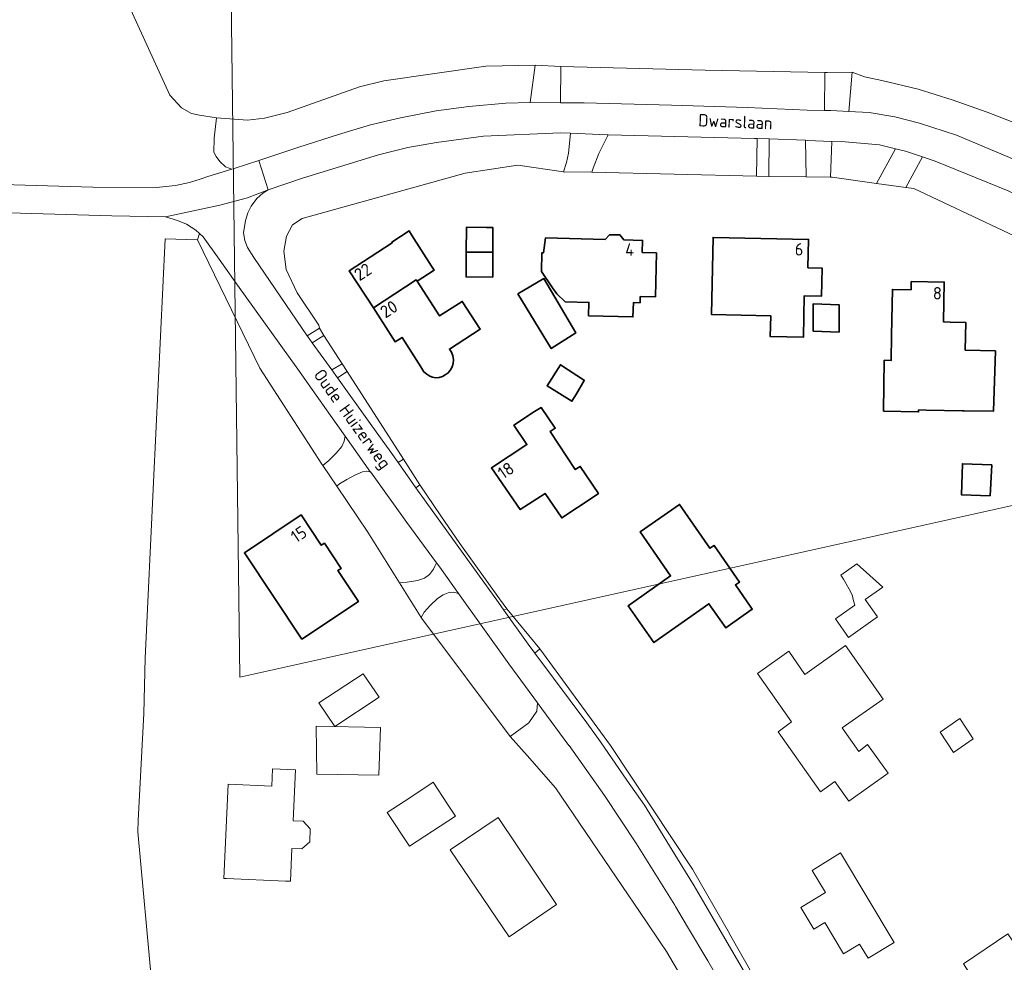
# Model space of a CAD drawing. Header units: metres. Extents: x 140853 to 145288, y 474558 to 480269.
# Tile 153 of 256: x 144736 to 144879, y 476792 to 476928. Entities that reach past the tile are written whole.
import ezdxf
from ezdxf.enums import TextEntityAlignment as Align

# ---------------------------------------------------------------- set-up
doc = ezdxf.new("R2010")
doc.units = ezdxf.units.M
doc.header["$MEASUREMENT"] = 0
for name, color, linetype, lineweight in [('B-WE-GR-GRAS_KRUIDENRIJK-G', 80, 'Continuous', 18), ('B-WE-IE-TERREINAFSCHEIDING_KUNSTMATIG_HEKWERK-G', 20, 'IE-TERREINAFSCHEIDING-KUNSTMATIG', 18), ('B-WE-OG-BEBOUWING-G', 7, 'Continuous', 35), ('B-WE-OG-BEBOUWING_HUISNUMMER-T18', 10, 'Continuous', 18), ('B-WE-OG-BEBOUWING_STRAATNAAM-T18', 10, 'Continuous', 18), ('B-WE-OG-HULPLIJN-G', 50, 'Continuous', 18), ('B-WE-OG-TERREIN_ERF-G', 7, 'Continuous', 18), ('B-WE-VH-VERHARDING_BETONSTRAATSTEEN-G', 252, 'Continuous', 18), ('B-WE-VH-VERHARDING_HALFVERHARDING_GRIND-G', 252, 'Continuous', 18), ('B-WE-VH-VERHARDING_STRAATBAKSTEEN-G', 252, 'Continuous', 18), ('B-WE-VH-VERHARDING_TEGEL-G', 252, 'Continuous', 18)]:
    doc.layers.add(name, color=color, linetype=linetype, lineweight=lineweight)
doc.styles.add('NLCS-ISO', font='txt')
doc.linetypes.add('IE-TERREINAFSCHEIDING-KUNSTMATIG', pattern='A,4,[82,NLCS.shx,S=0.75,R=90,X=0,Y=0],4,-2', length=10)

msp = doc.modelspace()

# ---------------------------------------------------------------- linework, layer by layer
at = {"layer": 'B-WE-GR-GRAS_KRUIDENRIJK-G', "ltscale": 0.2, "flags": 128}
for points in [[(144766.889, 476906.849), (144767.242, 476906.956), (144770.808, 476908.121), (144776.61, 476910.017), (144782.348, 476911.879), (144786.975, 476913.275), (144791.309, 476914.28), (144796.49, 476915.287), (144801.239, 476915.906), (144806.593, 476916.387), (144810.103, 476916.518), (144810.819, 476921.923), (144803.666, 476921.755), (144788.932, 476919.634), (144785.381, 476918.796), (144774.91, 476915.035), (144771.604, 476914.26), (144769.141, 476913.972), (144764.676, 476914.287), (144764.311, 476911.358), (144764.302, 476909.292), (144764.599, 476908.671), (144765.153, 476907.987), (144765.968, 476907.209), (144766.497, 476907), (144766.889, 476906.849)], [(144852.74, 476915.358), (144852.797, 476920.873), (144835.441, 476921.21), (144814.577, 476921.703), (144814.488, 476916.482), (144817.948, 476916.437), (144830.579, 476916.13), (144841.553, 476915.794), (144850.235, 476915.384), (144852.74, 476915.358)], [(144777.822, 476882.71), (144779.569, 476883.82), (144779.485, 476884.283), (144776.338, 476888.951), (144774.767, 476892.346), (144774.428, 476894.987), (144774.81, 476897.141), (144775.698, 476898.812), (144777.078, 476899.726), (144800.68, 476906.288), (144808.302, 476907.441), (144814.917, 476906.45), (144815.356, 476907.817), (144815.648, 476909.148), (144815.818, 476910.556), (144815.937, 476912.067), (144814.52, 476912.13), (144803.341, 476911.633), (144796.536, 476910.701), (144792.391, 476910.004), (144788.16, 476908.925), (144777.105, 476905.547), (144772.175, 476903.847), (144771.381, 476903.385), (144770.488, 476902.603), (144769.687, 476901.494), (144769.211, 476900.537), (144768.886, 476899.4), (144768.596, 476897.657), (144768.787, 476896.522), (144769.142, 476895.505), (144770.086, 476894.046), (144777.822, 476882.71)], [(144819.051, 476906.44), (144842.925, 476905.852), (144843.016, 476911.295), (144842.631, 476911.309), (144821.402, 476911.825), (144820.038, 476909.143), (144819.216, 476907.015), (144819.051, 476906.44)], [(144850.107, 476905.728), (144850.02, 476911.032), (144844.75, 476911.229), (144844.694, 476905.808), (144844.751, 476905.807), (144850.107, 476905.728)], [(144860.283, 476904.786), (144863.057, 476909.8), (144860.714, 476910.367), (144855.755, 476910.808), (144853.822, 476910.883), (144853.636, 476905.675), (144853.86, 476905.672), (144860.283, 476904.786)], [(144895.864, 476889.799), (144896.13, 476895.738), (144887.099, 476900.049), (144879.353, 476903.702), (144868.792, 476908.031), (144866.969, 476908.634), (144864.516, 476904.202), (144865.701, 476904.039), (144895.773, 476889.841), (144895.864, 476889.799)], [(144779.944, 476864.121), (144780.075, 476863.928), (144780.931, 476864.677), (144782.011, 476865.734), (144782.829, 476866.719), (144783.173, 476867.479), (144783.296, 476868.207), (144781.188, 476871.172), (144776.44, 476877.879), (144767.733, 476890.08), (144765.073, 476893.816), (144762.728, 476897.05), (144762.213, 476897.543), (144761.923, 476896.607), (144770.932, 476878.047), (144779.944, 476864.121)], [(144781.387, 476877.778), (144782.873, 476878.681), (144780.229, 476882.793), (144778.536, 476881.721), (144781.387, 476877.778)], [(144786.953, 476870.014), (144789.922, 476865.858), (144790.976, 476864.363), (144791.757, 476864.859), (144783.589, 476877.567), (144782.187, 476876.663), (144786.953, 476870.014)], [(144782.085, 476860.965), (144786.602, 476854.305), (144791.185, 476846.973), (144792.283, 476847.04), (144793.806, 476847.296), (144794.782, 476847.647), (144795.523, 476848.177), (144796.12, 476848.941), (144796.31, 476849.365), (144796.539, 476849.855), (144792.224, 476855.701), (144787.014, 476862.978), (144786.715, 476863.075), (144786.371, 476863.111), (144785.837, 476863.016), (144784.817, 476862.577), (144783.559, 476861.9), (144782.479, 476861.294), (144782.085, 476860.965)], [(144806.308, 476842.981), (144806.733, 476843.215), (144805.659, 476844.622), (144799.916, 476852.652), (144797.168, 476856.648), (144794.143, 476861.147), (144793.558, 476860.721), (144805.503, 476844.101), (144806.308, 476842.981)], [(144794.332, 476841.938), (144794.437, 476841.77), (144807.237, 476824.684), (144809.922, 476826.7), (144811.064, 476828.395), (144811.156, 476829.601), (144806.998, 476835.216), (144799.724, 476845.412), (144799.016, 476845.591), (144798.241, 476845.513), (144797.521, 476845.206), (144796.663, 476844.699), (144795.614, 476843.684), (144794.761, 476842.686), (144794.332, 476841.938)]]:
    msp.add_lwpolyline(points, close=True, dxfattribs=at)
msp.add_lwpolyline([(144881.527, 476913.074), (144876.345, 476915.111), (144871.266, 476916.881), (144866.302, 476918.421), (144861.062, 476919.715), (144858.538, 476920.24), (144856.755, 476920.902), (144856.288, 476915.209), (144859.249, 476915.05), (144862.927, 476914.411), (144866.54, 476913.493), (144871.864, 476911.779), (144881.412, 476907.764)], dxfattribs=at)
at = {"layer": 'B-WE-IE-TERREINAFSCHEIDING_KUNSTMATIG_HEKWERK-G', "ltscale": 0.2, "flags": 128}
msp.add_lwpolyline([(144853.159, 476920.866), (144856.755, 476920.902)], dxfattribs=at)
at = {"layer": 'B-WE-OG-BEBOUWING-G', "ltscale": 0.2, "flags": 128}
for points in [[(144787.39, 476886.761), (144793.617, 476890.817), (144793.744, 476890.621), (144796.187, 476892.209), (144795.798, 476892.824), (144792.941, 476897.348), (144792.589, 476897.906), (144790.085, 476896.267), (144790.133, 476896.195), (144783.898, 476892.135), (144787.39, 476886.761)], [(144800.853, 476894.848), (144804.705, 476894.819), (144804.717, 476898.401), (144803.801, 476898.41), (144800.87, 476898.447), (144800.853, 476894.848)], [(144828.426, 476894.731), (144826.353, 476894.788), (144826.401, 476896.533), (144823.695, 476896.606), (144823.087, 476897.322), (144821.593, 476897.342), (144820.994, 476896.682), (144812.35, 476896.922), (144812.037, 476894.75), (144811.805, 476894.757), (144811.738, 476892.052), (144813.359, 476889.67), (144813.977, 476888.792), (144815.173, 476887.649), (144818.621, 476887.549), (144818.569, 476885.637), (144825.008, 476885.459), (144825.065, 476887.539), (144826.031, 476887.512), (144826.055, 476888.406), (144828.249, 476888.345), (144828.426, 476894.731)], [(144844.955, 476885.64), (144844.893, 476882.616), (144849.699, 476882.517), (144849.822, 476888.53), (144852.328, 476888.479), (144852.411, 476892.539), (144850.363, 476892.581), (144850.447, 476896.677), (144836.605, 476896.961), (144836.376, 476885.815), (144844.955, 476885.64)], [(144804.705, 476894.819), (144800.853, 476894.848), (144800.836, 476891.249), (144804.692, 476891.238), (144804.705, 476894.819)], [(144798.948, 476879.6), (144798.918, 476879.828), (144798.709, 476880.36), (144798.418, 476880.801), (144802.881, 476883.7), (144800.282, 476887.717), (144796.993, 476885.606), (144793.744, 476890.621), (144793.617, 476890.817), (144787.39, 476886.761), (144790.57, 476881.868), (144791.561, 476882.491), (144794.251, 476878.237), (144794.7, 476877.53), (144795.117, 476877.148), (144795.579, 476876.886), (144795.945, 476876.753), (144796.436, 476876.662), (144796.911, 476876.703), (144797.41, 476876.844), (144797.81, 476877.069), (144798.235, 476877.385), (144798.56, 476877.784), (144798.801, 476878.224), (144798.951, 476878.698), (144798.993, 476879.263), (144798.948, 476879.6)], [(144808.335, 476888.818), (144813.162, 476880.874), (144816.727, 476883.134), (144812.086, 476891.019), (144808.335, 476888.818)], [(144861.289, 476871.796), (144866.379, 476871.707), (144866.384, 476872), (144867.48, 476871.98), (144867.5, 476871.98), (144872.77, 476871.84), (144872.99, 476871.84), (144877.23, 476871.79), (144877.51, 476880.53), (144873.149, 476880.65), (144873.222, 476884.659), (144870.97, 476884.716), (144870.004, 476884.74), (144870.107, 476890.493), (144865.317, 476890.584), (144865.292, 476889.395), (144862.595, 476889.434), (144862.479, 476882.805), (144862.416, 476879.164), (144861.418, 476879.181), (144861.289, 476871.796)], [(144851.091, 476883.399), (144854.876, 476883.26), (144854.871, 476887.215), (144851.111, 476887.35), (144851.091, 476883.399)], [(144816.806, 476874.326), (144817.952, 476876.238), (144817.959, 476876.249), (144814.501, 476878.539), (144812.56, 476875.495), (144816.167, 476873.26), (144816.806, 476874.326)], [(144819.223, 476859.354), (144819.996, 476859.886), (144817.367, 476863.806), (144816.646, 476863.365), (144813.016, 476868.881), (144813.752, 476869.333), (144811.714, 476872.332), (144810.738, 476871.777), (144807.766, 476869.802), (144809.652, 476866.979), (144804.5, 476863.59), (144808.67, 476857.554), (144812.279, 476859.895), (144814.686, 476856.354), (144819.223, 476859.354)], [(144876.99, 476864.02), (144872.73, 476864.2), (144872.58, 476859.71), (144876.75, 476859.57), (144876.99, 476864.02)], [(144840.956, 476842.208), (144842.298, 476843.139), (144842.098, 476843.447), (144839.85, 476846.646), (144840.45, 476847.062), (144836.763, 476852.375), (144836.146, 476851.96), (144831.757, 476858.318), (144826.069, 476854.319), (144830.464, 476847.963), (144824.325, 476843.608), (144828.038, 476838.311), (144836.019, 476843.919), (144838.479, 476840.44), (144840.956, 476842.208)], [(144777.018, 476838.803), (144785.238, 476844.262), (144782.268, 476848.734), (144782.723, 476849.036), (144780.292, 476852.697), (144779.848, 476852.402), (144776.94, 476856.782), (144768.708, 476851.316), (144777.018, 476838.803)]]:
    msp.add_lwpolyline(points, close=True, dxfattribs=at)
at = {"layer": 'B-WE-OG-HULPLIJN-G'}
msp.add_lwpolyline([(141484.938, 478467.493), (142922.898, 478740.923), (143043.789, 479141.528), (143928.198, 479351.369), (144042.725, 479840.999), (144698.079, 479872.794), (144672.627, 478988.916), (144742.617, 478639.181), (145060.75, 478225.858), (145035.298, 477659.922), (145054.388, 476896.862), (144768.066, 476833.275), (144755.342, 477825.251), (143616.428, 477755.303), (142541.14, 475313.514), (141510.39, 476108.367), (141014.104, 476776.044), (140988.652, 477462.798), (141421.313, 477755.303), (141484.938, 478467.493)], close=True, dxfattribs=at)
at = {"layer": 'B-WE-OG-TERREIN_ERF-G', "ltscale": 0.2, "flags": 128}
for points in [[(144734.223, 476969.356), (144757.89, 476917.568), (144759.609, 476915.748), (144761.045, 476914.928), (144762.202, 476914.68), (144764.676, 476914.287), (144769.141, 476913.972), (144771.604, 476914.26), (144774.91, 476915.035), (144785.381, 476918.796), (144788.932, 476919.634), (144803.666, 476921.755), (144810.819, 476921.923), (144814.577, 476921.703), (144835.441, 476921.21), (144852.797, 476920.873), (144852.944, 476920.87), (144853.159, 476920.866), (144856.755, 476920.902), (144858.538, 476920.24), (144861.062, 476919.715), (144866.302, 476918.421), (144871.266, 476916.881), (144876.345, 476915.111), (144881.527, 476913.074)], [(144895.773, 476889.841), (144865.701, 476904.039), (144864.516, 476904.202), (144860.283, 476904.786), (144853.86, 476905.672), (144853.636, 476905.675), (144850.107, 476905.728), (144844.751, 476905.807), (144844.694, 476905.808), (144842.925, 476905.852), (144819.051, 476906.44), (144818.829, 476906.445), (144815.091, 476906.424), (144814.917, 476906.45), (144808.302, 476907.441), (144800.68, 476906.288), (144777.078, 476899.726), (144775.698, 476898.812), (144774.81, 476897.141), (144774.428, 476894.987), (144774.767, 476892.346), (144776.338, 476888.951), (144779.485, 476884.283), (144779.485, 476884.283), (144779.569, 476883.82), (144780.229, 476882.793), (144782.873, 476878.681), (144783.589, 476877.567), (144791.757, 476864.859), (144794.143, 476861.147), (144797.168, 476856.648), (144799.916, 476852.652), (144805.659, 476844.622), (144806.733, 476843.215), (144811.507, 476837.404), (144821.736, 476823.421), (144833.606, 476805.491), (144839.002, 476796.168), (144838.977, 476796.142), (144851.897, 476773.492)], [(144841.196, 476774.309), (144829.873, 476793.564), (144828.942, 476794.934), (144826.953, 476797.862), (144813.769, 476817.266), (144809.661, 476821.932), (144807.237, 476824.684), (144794.437, 476841.77), (144794.332, 476841.938), (144791.185, 476846.973), (144786.602, 476854.305), (144782.085, 476860.965), (144780.075, 476863.928), (144779.944, 476864.121), (144770.932, 476878.047), (144761.923, 476896.607), (144757.208, 476896.769), (144755.53, 476861.514), (144754.319, 476836.055), (144754.155, 476828.057), (144753.296, 476812.539), (144753.277, 476810.917), (144755.36, 476788.328)]]:
    msp.add_lwpolyline(points, dxfattribs=at)
for points in [[(144787.39, 476886.761), (144783.898, 476892.135), (144790.133, 476896.195), (144790.085, 476896.267), (144792.589, 476897.906), (144792.941, 476897.348), (144795.798, 476892.824), (144796.187, 476892.209), (144793.744, 476890.621), (144796.993, 476885.606), (144800.282, 476887.717), (144802.881, 476883.7), (144798.418, 476880.801), (144798.709, 476880.36), (144798.918, 476879.828), (144798.948, 476879.6), (144798.993, 476879.263), (144798.951, 476878.698), (144798.801, 476878.224), (144798.56, 476877.784), (144798.235, 476877.385), (144797.81, 476877.069), (144797.41, 476876.844), (144796.911, 476876.703), (144796.436, 476876.662), (144795.945, 476876.753), (144795.579, 476876.886), (144795.117, 476877.148), (144794.7, 476877.53), (144794.251, 476878.237), (144791.561, 476882.491), (144790.57, 476881.868), (144787.39, 476886.761)], [(144804.705, 476894.819), (144804.692, 476891.238), (144800.836, 476891.249), (144800.853, 476894.848), (144800.87, 476898.447), (144803.801, 476898.41), (144804.717, 476898.401), (144804.705, 476894.819)], [(144828.426, 476894.731), (144828.249, 476888.345), (144826.055, 476888.406), (144826.031, 476887.512), (144825.065, 476887.539), (144825.008, 476885.459), (144818.569, 476885.637), (144818.621, 476887.549), (144815.173, 476887.649), (144813.977, 476888.792), (144813.359, 476889.67), (144811.738, 476892.052), (144811.805, 476894.757), (144812.037, 476894.75), (144812.35, 476896.922), (144820.994, 476896.682), (144821.593, 476897.342), (144823.087, 476897.322), (144823.695, 476896.606), (144826.401, 476896.533), (144826.353, 476894.788), (144828.426, 476894.731)], [(144844.955, 476885.64), (144836.376, 476885.815), (144836.605, 476896.961), (144850.447, 476896.677), (144850.363, 476892.581), (144852.411, 476892.539), (144852.328, 476888.479), (144849.822, 476888.53), (144849.699, 476882.517), (144844.893, 476882.616), (144844.955, 476885.64)], [(144808.335, 476888.818), (144812.086, 476891.019), (144816.727, 476883.134), (144813.162, 476880.874), (144808.335, 476888.818)], [(144861.289, 476871.796), (144861.418, 476879.181), (144862.416, 476879.164), (144862.479, 476882.805), (144862.595, 476889.434), (144865.292, 476889.395), (144865.317, 476890.584), (144870.107, 476890.493), (144870.004, 476884.74), (144870.97, 476884.716), (144873.222, 476884.659), (144873.149, 476880.65), (144877.51, 476880.53), (144877.23, 476871.79), (144872.99, 476871.84), (144872.77, 476871.84), (144867.5, 476871.98), (144867.48, 476871.98), (144866.384, 476872), (144866.379, 476871.707), (144861.289, 476871.796)], [(144851.091, 476883.399), (144851.111, 476887.35), (144854.871, 476887.215), (144854.876, 476883.26), (144851.091, 476883.399)], [(144816.806, 476874.326), (144816.167, 476873.26), (144812.56, 476875.495), (144814.501, 476878.539), (144817.959, 476876.249), (144817.952, 476876.238), (144816.806, 476874.326)], [(144819.223, 476859.354), (144814.686, 476856.354), (144812.279, 476859.895), (144808.67, 476857.554), (144804.5, 476863.59), (144809.652, 476866.979), (144807.766, 476869.802), (144810.738, 476871.777), (144811.714, 476872.332), (144813.752, 476869.333), (144813.016, 476868.881), (144816.646, 476863.365), (144817.367, 476863.806), (144819.996, 476859.886), (144819.223, 476859.354)], [(144876.99, 476864.02), (144876.75, 476859.57), (144872.58, 476859.71), (144872.73, 476864.2), (144876.99, 476864.02)], [(144840.956, 476842.208), (144838.479, 476840.44), (144836.019, 476843.919), (144828.038, 476838.311), (144824.325, 476843.608), (144830.464, 476847.963), (144826.069, 476854.319), (144831.757, 476858.318), (144836.146, 476851.96), (144836.763, 476852.375), (144840.45, 476847.062), (144839.85, 476846.646), (144842.098, 476843.447), (144842.298, 476843.139), (144840.956, 476842.208)], [(144777.018, 476838.803), (144768.708, 476851.316), (144776.94, 476856.782), (144779.848, 476852.402), (144780.292, 476852.697), (144782.723, 476849.036), (144782.268, 476848.734), (144785.238, 476844.262), (144777.018, 476838.803)], [(144858.658, 476844.531), (144860.43, 476842.013), (144856.212, 476839.026), (144854.349, 476841.768), (144857.131, 476843.723), (144856.959, 476844.342), (144856.745, 476845.21), (144856.315, 476846.046), (144855.908, 476846.82), (144855.526, 476847.473), (144855.118, 476848.049), (144857.458, 476849.685), (144861.215, 476846.316), (144858.658, 476844.531)], [(144856.256, 476815.322), (144854.242, 476818.187), (144852.167, 476816.673), (144846.051, 476825.362), (144847.983, 476826.821), (144843.024, 476833.835), (144847.588, 476837.068), (144849.923, 476833.688), (144855.787, 476837.864), (144861.271, 476830.123), (144855.318, 476825.976), (144857.739, 476822.554), (144859.007, 476823.543), (144861.994, 476819.4), (144856.256, 476815.322)], [(144781.806, 476826.174), (144779.501, 476829.567), (144785.907, 476833.797), (144788.238, 476830.399), (144781.806, 476826.174)], [(144869.496, 476825.317), (144872.369, 476827.309), (144874.311, 476824.356), (144871.466, 476822.385), (144869.496, 476825.317)], [(144779.189, 476819.267), (144779.087, 476826.187), (144788.406, 476826.002), (144788.187, 476819.124), (144779.189, 476819.267)], [(144766.138, 476804.149), (144765.746, 476804.166), (144766.337, 476817.796), (144772.671, 476817.521), (144772.779, 476820.019), (144776.106, 476819.875), (144775.787, 476812.502), (144777.235, 476812.439), (144778.253, 476811.319), (144778.172, 476809.468), (144777.052, 476808.44), (144775.603, 476808.503), (144775.397, 476803.748), (144774.659, 476803.78), (144766.138, 476804.149)], [(144789.409, 476813.7), (144792.668, 476815.844), (144796.068, 476818.08), (144798.157, 476814.905), (144799.283, 476813.192), (144792.624, 476808.812), (144789.409, 476813.7)], [(144805.465, 476812.973), (144813.946, 476800.392), (144807.046, 476795.713), (144798.509, 476808.284), (144805.465, 476812.973)], [(144862.851, 476794.9), (144859.082, 476792.623), (144857.833, 476794.659), (144855.518, 476793.249), (144852.796, 476797.768), (144851.214, 476796.812), (144849.329, 476799.925), (144852.921, 476802.14), (144850.956, 476805.323), (144855.078, 476807.839), (144862.851, 476794.9)], [(144876.302, 476786.435), (144872.911, 476791.795), (144879.33, 476796.115), (144882.945, 476790.811), (144876.302, 476786.435)]]:
    msp.add_lwpolyline(points, close=True, dxfattribs=at)
at = {"layer": 'B-WE-VH-VERHARDING_BETONSTRAATSTEEN-G', "ltscale": 0.2, "flags": 128}
msp.add_lwpolyline([(144814.917, 476906.45), (144815.091, 476906.424), (144818.829, 476906.445), (144819.051, 476906.44), (144819.216, 476907.015), (144820.038, 476909.143), (144821.402, 476911.825), (144821.247, 476911.829), (144815.937, 476912.067), (144815.818, 476910.556), (144815.648, 476909.148), (144815.356, 476907.817), (144814.917, 476906.45)], close=True, dxfattribs=at)
at = {"layer": 'B-WE-VH-VERHARDING_HALFVERHARDING_GRIND-G', "ltscale": 0.2, "flags": 128}
for points in [[(144856.288, 476915.209), (144856.755, 476920.902), (144853.159, 476920.866), (144852.944, 476920.87), (144852.797, 476920.873), (144852.74, 476915.358), (144853.693, 476915.348), (144856.288, 476915.209)], [(144850.02, 476911.032), (144850.107, 476905.728), (144853.636, 476905.675), (144853.822, 476910.883), (144850.224, 476911.024), (144850.02, 476911.032)], [(144780.075, 476863.928), (144782.085, 476860.965), (144782.479, 476861.294), (144783.559, 476861.9), (144784.817, 476862.577), (144785.837, 476863.016), (144786.371, 476863.111), (144786.715, 476863.075), (144787.014, 476862.978), (144787.002, 476862.995), (144783.296, 476868.207), (144783.173, 476867.479), (144782.829, 476866.719), (144782.011, 476865.734), (144780.931, 476864.677), (144780.075, 476863.928)], [(144791.185, 476846.973), (144794.332, 476841.938), (144794.761, 476842.686), (144795.614, 476843.684), (144796.663, 476844.699), (144797.521, 476845.206), (144798.241, 476845.513), (144799.016, 476845.591), (144799.724, 476845.412), (144797.008, 476849.22), (144796.539, 476849.855), (144796.31, 476849.365), (144796.12, 476848.941), (144795.523, 476848.177), (144794.782, 476847.647), (144793.806, 476847.296), (144792.283, 476847.04), (144791.185, 476846.973)]]:
    msp.add_lwpolyline(points, close=True, dxfattribs=at)
at = {"layer": 'B-WE-VH-VERHARDING_STRAATBAKSTEEN-G', "ltscale": 0.2, "flags": 128}
for points in [[(144814.488, 476916.482), (144814.577, 476921.703), (144810.819, 476921.923), (144810.103, 476916.518), (144810.519, 476916.534), (144814.488, 476916.482)], [(144844.694, 476905.808), (144844.75, 476911.229), (144843.016, 476911.295), (144842.925, 476905.852), (144844.694, 476905.808)], [(144864.516, 476904.202), (144866.969, 476908.634), (144864.509, 476909.448), (144863.057, 476909.8), (144860.283, 476904.786), (144864.516, 476904.202)], [(144782.187, 476876.663), (144783.589, 476877.567), (144782.873, 476878.681), (144781.387, 476877.778), (144782.187, 476876.663)], [(144810.79, 476836.785), (144811.507, 476837.404), (144806.733, 476843.215), (144806.308, 476842.981), (144809.837, 476838.07), (144810.79, 476836.785)]]:
    msp.add_lwpolyline(points, close=True, dxfattribs=at)
for points in [[(144881.412, 476907.764), (144871.864, 476911.779), (144866.54, 476913.493), (144862.927, 476914.411), (144859.249, 476915.05), (144856.288, 476915.209), (144853.693, 476915.348), (144852.74, 476915.358), (144850.235, 476915.384), (144841.553, 476915.794), (144830.579, 476916.13), (144817.948, 476916.437), (144814.488, 476916.482), (144810.519, 476916.534), (144810.103, 476916.518), (144806.593, 476916.387), (144801.239, 476915.906), (144796.49, 476915.287), (144791.309, 476914.28), (144786.975, 476913.275), (144782.348, 476911.879), (144776.61, 476910.017), (144770.808, 476908.121), (144770.808, 476908.121), (144772.175, 476903.847), (144777.105, 476905.547), (144788.16, 476908.925), (144792.391, 476910.004), (144796.536, 476910.701), (144803.341, 476911.633), (144814.52, 476912.13), (144815.937, 476912.067), (144821.247, 476911.829), (144821.402, 476911.825), (144842.631, 476911.309), (144843.016, 476911.295), (144844.75, 476911.229), (144850.02, 476911.032), (144850.224, 476911.024), (144853.822, 476910.883), (144855.755, 476910.808), (144860.714, 476910.367), (144863.057, 476909.8), (144864.509, 476909.448), (144866.969, 476908.634), (144868.792, 476908.031), (144879.353, 476903.702)], [(144709.694, 476901.235), (144749.509, 476900.09), (144757.263, 476899.975), (144765.166, 476901.654), (144769.174, 476902.69), (144772.175, 476903.847), (144770.808, 476908.121), (144767.242, 476906.956), (144766.889, 476906.849), (144763.42, 476905.805), (144762.283, 476905.396), (144760.751, 476904.941), (144758.725, 476904.472), (144756.409, 476904.239), (144755.979, 476904.201), (144746.739, 476904.265), (144686.144, 476906.041)], [(144851.308, 476773.194), (144838.309, 476795.457), (144833.851, 476803.091), (144832.605, 476805.111), (144826.658, 476814.75), (144824.14, 476818.394), (144820.324, 476823.959), (144818.333, 476826.699), (144813.477, 476833.164), (144810.79, 476836.785), (144809.837, 476838.07), (144806.308, 476842.981), (144805.503, 476844.101), (144793.558, 476860.721), (144792.765, 476861.824), (144790.976, 476864.363), (144789.922, 476865.858), (144786.953, 476870.014), (144782.187, 476876.663), (144781.387, 476877.778), (144778.536, 476881.721), (144777.845, 476882.677), (144777.822, 476882.71), (144770.086, 476894.046), (144769.142, 476895.505), (144768.787, 476896.522), (144768.596, 476897.657), (144768.886, 476899.4), (144769.211, 476900.537), (144769.687, 476901.494), (144770.488, 476902.603), (144771.381, 476903.385), (144772.175, 476903.847), (144769.174, 476902.69), (144765.166, 476901.654), (144757.263, 476899.975), (144757.263, 476899.975), (144759.025, 476899.427), (144760.322, 476898.881), (144761.697, 476898.037), (144762.213, 476897.543), (144762.728, 476897.05), (144765.073, 476893.816), (144767.733, 476890.08), (144776.44, 476877.879), (144781.188, 476871.172), (144783.296, 476868.207), (144787.002, 476862.995), (144787.014, 476862.978), (144792.224, 476855.701), (144796.539, 476849.855), (144797.008, 476849.22), (144799.724, 476845.412), (144806.998, 476835.216), (144811.156, 476829.601), (144811.809, 476828.72), (144815.713, 476823.428), (144815.742, 476823.387), (144820.898, 476816.141), (144825.529, 476809.182), (144831.059, 476800.266), (144831.176, 476800.078), (144832.928, 476797.13), (144835.847, 476792.218), (144844.316, 476777.574)]]:
    msp.add_lwpolyline(points, dxfattribs=at)
at = {"layer": 'B-WE-VH-VERHARDING_TEGEL-G', "ltscale": 0.2, "flags": 128}
for points in [[(144778.536, 476881.721), (144780.229, 476882.793), (144779.569, 476883.82), (144777.822, 476882.71), (144777.845, 476882.677), (144778.536, 476881.721)], [(144793.558, 476860.721), (144794.143, 476861.147), (144791.757, 476864.859), (144790.976, 476864.363), (144792.765, 476861.824), (144793.558, 476860.721)]]:
    msp.add_lwpolyline(points, close=True, dxfattribs=at)

# ---------------------------------------------------------------- texts
at = {"layer": 'B-WE-OG-BEBOUWING_HUISNUMMER-T18', "style": 'NLCS-ISO'}
for s, rotation, p in [('4', 358.4, (144824.538, 476895.205)), ('6', 358.8, (144849.073, 476895.248)), ('22', 33, (144785.875, 476891.982)), ('8', 359, (144869.108, 476888.885)), ('20', 32.3, (144789.644, 476886.588)), ('18', 34.6, (144806.593, 476863.229)), ('15', 33.6, (144776.584, 476853.988))]:
    msp.add_text(s, height=1.8, rotation=rotation, dxfattribs=at).set_placement(p, align=Align.MIDDLE_CENTER)
at = {"layer": 'B-WE-OG-BEBOUWING_STRAATNAAM-T18', "style": 'NLCS-ISO'}
for s, rotation, p in [('Dwarslaan', 357.6, (144839.854, 476913.736)), ('Oude Huizerweg', 305.8, (144784.37, 476870.696))]:
    msp.add_text(s, height=1.8, rotation=rotation, dxfattribs=at).set_placement(p, align=Align.MIDDLE_CENTER)

doc.saveas('drawing.dxf')
